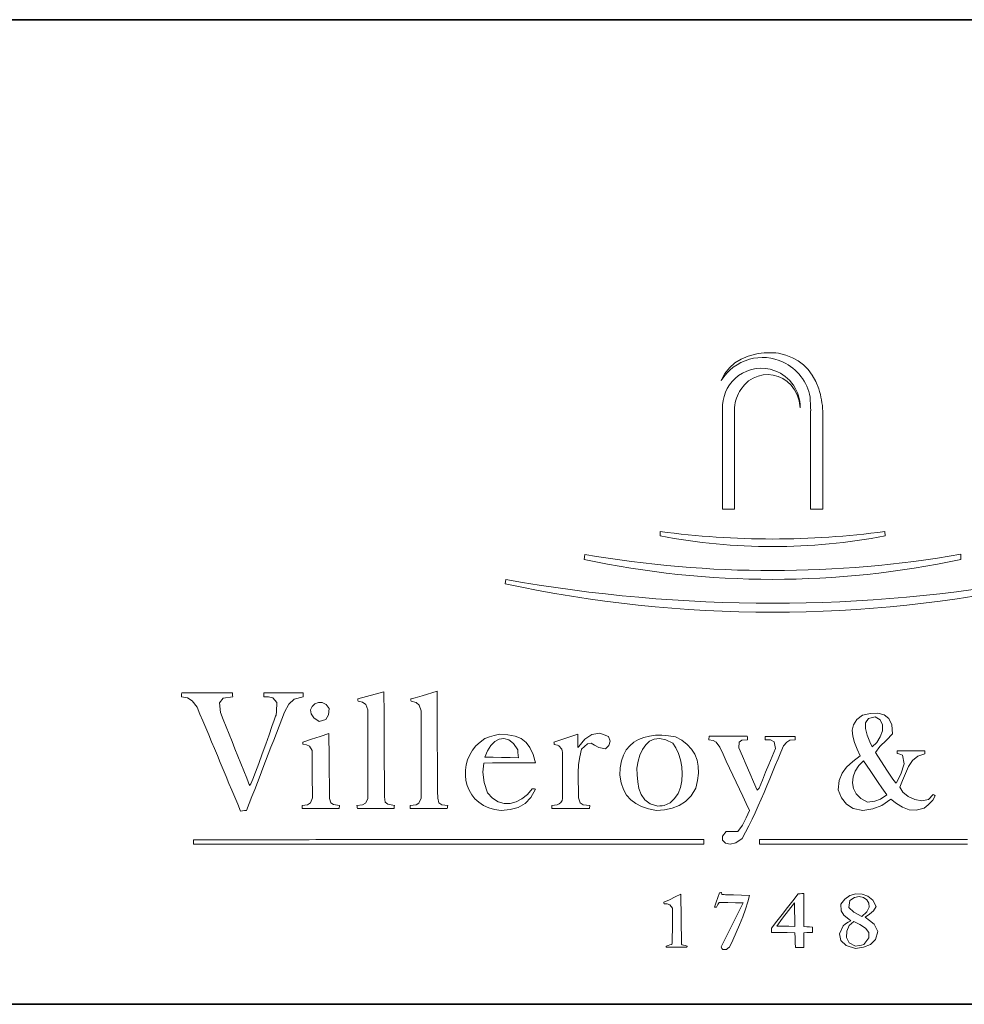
# Model space of a CAD drawing. Header units: millimetres. Extents: x -77 to 410, y 10 to 287.
# Tile 4 of 6: x 363 to 392, y 10 to 40. Entities that reach past the tile are written whole.
import ezdxf

# ---------------------------------------------------------------- set-up
doc = ezdxf.new("R2010")
doc.units = ezdxf.units.MM
doc.layers.add('253', color=7, linetype='Continuous', true_color=0xffffff)
doc.layers.add('255', color=7, linetype='Continuous', true_color=0xffffff)

# ---------------------------------------------------------------- blocks, each defined once
blk = doc.blocks.new('TabularNote1')
at = {"layer": '253', "color": 163, "linetype": 'Continuous', "lineweight": 35}
for p, q in [((-50, 30), (0, 30)), ((-50, 0), (0, 0))]:
    blk.add_line(p, q, dxfattribs=at)

msp = doc.modelspace()

# ---------------------------------------------------------------- linework, layer by layer
at = {"layer": '255', "color": 7, "linetype": 'Continuous', "lineweight": 18}
for p, q in [((385.087, 29.658), (385.296, 29.747)), ((385.296, 29.747), (385.519, 29.812)), ((386.226, 29.837), (386.447, 29.78)), ((386.447, 29.78), (386.646, 29.702)), ((386.646, 29.702), (386.825, 29.603)), ((384.727, 29.395), (384.896, 29.541)), ((384.896, 29.541), (385.087, 29.658)), ((386.825, 29.603), (386.984, 29.481)), ((386.984, 29.481), (387.125, 29.337)), ((384.477, 29.005), (384.586, 29.217)), ((384.586, 29.217), (384.727, 29.395)), ((385.597, 29.142), (385.45, 29.08)), ((385.75, 29.178), (385.597, 29.142)), ((385.904, 29.188), (385.75, 29.178)), ((386.058, 29.173), (385.904, 29.188)), ((386.208, 29.133), (386.058, 29.173)), ((386.351, 29.068), (386.208, 29.133)), ((387.125, 29.337), (387.249, 29.168)), ((387.249, 29.168), (387.357, 28.973)), ((385.185, 28.876), (385.073, 28.734)), ((385.311, 28.992), (385.185, 28.876)), ((385.45, 29.08), (385.311, 28.992)), ((386.484, 28.978), (386.351, 29.068)), ((386.603, 28.865), (386.484, 28.978)), ((386.705, 28.727), (386.603, 28.865)), ((387.357, 28.973), (387.449, 28.752)), ((386.788, 28.567), (386.705, 28.727)), ((386.848, 28.384), (386.788, 28.567)), ((384.516, 25.089), (384.517, 28.265)), ((386.882, 28.178), (386.848, 28.384)), ((384.885, 28.187), (384.885, 25.089)), ((387.201, 25.089), (387.201, 28.086)), ((387.571, 25.089), (387.571, 28.07)), ((384.637, 25.089), (384.516, 25.089)), ((384.76, 25.089), (384.637, 25.089)), ((384.885, 25.089), (384.76, 25.089)), ((387.571, 25.089), (387.201, 25.089)), ((382.613, 24.273), (382.618, 24.405)), ((389.468, 24.273), (389.463, 24.405)), ((380.302, 23.556), (380.319, 23.705)), ((391.773, 23.711), (391.779, 23.556)), ((377.894, 22.814), (377.92, 22.944)), ((373.938, 19.453), (374.203, 19.525)), ((374.203, 19.525), (374.204, 19.297)), ((375.369, 19.401), (375.819, 19.536)), ((375.819, 19.536), (375.82, 19.319)), ((368.031, 19.37), (368.033, 19.409)), ((368.222, 19.333), (368.031, 19.37)), ((368.033, 19.409), (368.037, 19.447)), ((368.037, 19.447), (368.042, 19.486)), ((368.042, 19.486), (368.299, 19.486)), ((368.365, 19.244), (368.222, 19.333)), ((368.299, 19.486), (368.556, 19.486)), ((368.511, 19.056), (368.365, 19.244)), ((368.556, 19.486), (368.812, 19.486)), ((368.812, 19.486), (369.07, 19.486)), ((369.07, 19.486), (369.328, 19.486)), ((369.308, 19.331), (369.196, 19.186)), ((369.598, 19.37), (369.308, 19.331)), ((369.328, 19.486), (369.587, 19.486)), ((369.587, 19.486), (369.588, 19.447)), ((369.588, 19.447), (369.592, 19.409)), ((369.592, 19.409), (369.598, 19.37)), ((370.541, 19.492), (370.839, 19.492)), ((370.541, 19.453), (370.541, 19.492)), ((370.541, 19.413), (370.541, 19.453)), ((370.541, 19.37), (370.541, 19.413)), ((370.69, 19.369), (370.541, 19.37)), ((370.819, 19.337), (370.69, 19.369)), ((370.943, 19.199), (370.819, 19.337)), ((370.839, 19.492), (371.137, 19.492)), ((371.137, 19.492), (371.436, 19.492)), ((371.464, 19.301), (371.305, 19.147)), ((371.436, 19.492), (371.737, 19.492)), ((371.737, 19.37), (371.464, 19.301)), ((371.737, 19.492), (371.737, 19.453)), ((371.737, 19.453), (371.737, 19.413)), ((371.737, 19.413), (371.737, 19.37)), ((373.408, 19.304), (373.673, 19.38)), ((373.409, 19.282), (373.408, 19.304)), ((373.41, 19.258), (373.409, 19.282)), ((373.414, 19.232), (373.41, 19.258)), ((373.545, 19.203), (373.414, 19.232)), ((373.651, 19.133), (373.545, 19.203)), ((373.673, 19.38), (373.938, 19.453)), ((374.204, 19.297), (374.205, 19.069)), ((375.024, 19.304), (375.158, 19.336)), ((375.025, 19.282), (375.024, 19.304)), ((375.026, 19.258), (375.025, 19.282)), ((375.03, 19.232), (375.026, 19.258)), ((375.185, 19.197), (375.03, 19.232)), ((375.158, 19.336), (375.369, 19.401)), ((375.82, 19.319), (375.821, 19.103)), ((368.599, 18.845), (368.511, 19.056)), ((369.196, 19.186), (369.223, 18.896)), ((370.916, 18.81), (370.927, 18.919)), ((370.927, 18.919), (370.943, 19.199)), ((371.175, 18.902), (371.092, 18.688)), ((371.305, 19.147), (371.175, 18.902)), ((371.968, 18.968), (372.011, 19.073)), ((371.981, 18.849), (371.968, 18.968)), ((372.011, 19.073), (372.094, 19.154)), ((372.094, 19.154), (372.204, 19.199)), ((372.204, 19.199), (372.324, 19.198)), ((372.324, 19.198), (372.44, 19.139)), ((372.44, 19.139), (372.537, 19.012)), ((372.537, 19.012), (372.517, 18.823)), ((373.712, 18.968), (373.651, 19.133)), ((373.712, 18.743), (373.712, 18.968)), ((374.205, 19.069), (374.206, 18.84)), ((375.274, 19.117), (375.185, 19.197)), ((375.333, 18.946), (375.274, 19.117)), ((375.333, 18.724), (375.333, 18.946)), ((375.821, 19.103), (375.822, 18.887)), ((368.688, 18.634), (368.599, 18.845)), ((368.776, 18.423), (368.688, 18.634)), ((369.223, 18.896), (369.31, 18.674)), ((369.31, 18.674), (369.399, 18.452)), ((370.791, 18.465), (370.858, 18.661)), ((370.858, 18.661), (370.899, 18.78)), ((370.899, 18.78), (370.916, 18.81)), ((371.092, 18.688), (371.009, 18.474)), ((372.065, 18.727), (371.981, 18.849)), ((372.234, 18.615), (372.065, 18.727)), ((372.43, 18.682), (372.234, 18.615)), ((372.517, 18.823), (372.43, 18.682)), ((373.712, 18.518), (373.712, 18.743)), ((374.206, 18.84), (374.207, 18.612)), ((374.207, 18.612), (374.209, 18.384)), ((375.333, 18.502), (375.333, 18.724)), ((375.822, 18.887), (375.823, 18.67)), ((375.823, 18.67), (375.824, 18.453)), ((388.504, 18.519), (388.605, 18.673)), ((388.605, 18.673), (388.784, 18.813)), ((388.784, 18.813), (389.024, 18.865)), ((388.871, 18.58), (388.96, 18.709)), ((388.96, 18.709), (389.165, 18.758)), ((389.024, 18.865), (389.245, 18.872)), ((389.165, 18.758), (389.322, 18.664)), ((389.245, 18.872), (389.435, 18.823)), ((389.322, 18.664), (389.391, 18.515)), ((389.435, 18.823), (389.58, 18.709)), ((389.58, 18.709), (389.669, 18.519)), ((368.864, 18.212), (368.776, 18.423)), ((369.399, 18.452), (369.487, 18.23)), ((370.703, 18.214), (370.791, 18.465)), ((371.009, 18.474), (370.927, 18.26)), ((373.712, 18.293), (373.712, 18.518)), ((374.209, 18.384), (374.21, 18.156)), ((375.333, 18.28), (375.333, 18.502)), ((375.824, 18.453), (375.826, 18.236)), ((388.467, 18.351), (388.504, 18.519)), ((388.483, 18.171), (388.467, 18.351)), ((388.868, 18.4), (388.871, 18.58)), ((388.922, 18.198), (388.868, 18.4)), ((389.385, 18.333), (389.321, 18.145)), ((389.391, 18.515), (389.385, 18.333)), ((389.669, 18.519), (389.689, 18.245)), ((368.952, 18.001), (368.864, 18.212)), ((369.041, 17.79), (368.952, 18.001)), ((369.487, 18.23), (369.576, 18.007)), ((369.576, 18.007), (369.665, 17.784)), ((370.602, 17.929), (370.703, 18.214)), ((370.844, 18.046), (370.761, 17.832)), ((370.927, 18.26), (370.844, 18.046)), ((371.732, 17.986), (371.997, 18.074)), ((371.997, 18.074), (372.261, 18.162)), ((372.261, 18.162), (372.526, 18.251)), ((372.526, 18.251), (372.528, 18.004)), ((372.528, 18.004), (372.53, 17.758)), ((373.712, 18.069), (373.712, 18.293)), ((373.712, 17.844), (373.712, 18.069)), ((374.21, 18.156), (374.211, 17.927)), ((375.333, 18.058), (375.333, 18.28)), ((375.333, 17.836), (375.333, 18.058)), ((375.826, 18.236), (375.827, 18.019)), ((375.827, 18.019), (375.828, 17.802)), ((377.129, 17.992), (377.274, 18.096)), ((377.274, 18.096), (377.413, 18.147)), ((377.413, 18.147), (377.559, 18.189)), ((377.46, 17.881), (377.581, 18.003)), ((377.559, 18.189), (377.727, 18.229)), ((377.581, 18.003), (377.715, 18.078)), ((377.715, 18.078), (377.857, 18.098)), ((377.727, 18.229), (377.981, 18.215)), ((377.857, 18.098), (378.002, 18.056)), ((377.981, 18.215), (378.198, 18.173)), ((378.002, 18.056), (378.144, 17.942)), ((378.198, 18.173), (378.38, 18.096)), ((378.38, 18.096), (378.53, 17.98)), ((379.381, 17.986), (379.62, 18.069)), ((379.62, 18.069), (379.861, 18.15)), ((379.861, 18.15), (380.104, 18.229)), ((380.104, 18.229), (380.104, 18.096)), ((380.104, 18.096), (380.105, 17.962)), ((380.142, 17.854), (380.322, 18.074)), ((380.322, 18.074), (380.532, 18.219)), ((380.532, 18.219), (380.774, 18.258)), ((380.774, 18.258), (381.047, 18.162)), ((381.047, 18.162), (381.091, 18.02)), ((381.091, 18.02), (381.058, 17.888)), ((381.816, 17.987), (381.958, 18.071)), ((381.958, 18.071), (382.116, 18.133)), ((382.116, 18.133), (382.288, 18.175)), ((382.175, 17.908), (382.294, 18.016)), ((382.288, 18.175), (382.473, 18.196)), ((382.294, 18.016), (382.435, 18.081)), ((382.435, 18.081), (382.599, 18.098)), ((382.473, 18.196), (382.667, 18.199)), ((382.599, 18.098), (382.787, 18.059)), ((382.667, 18.199), (382.871, 18.184)), ((382.787, 18.059), (382.999, 17.958)), ((382.871, 18.184), (383.082, 18.151)), ((383.082, 18.151), (383.28, 18.043)), ((383.28, 18.043), (383.443, 17.918)), ((384.102, 18.063), (384.104, 18.1)), ((384.234, 18.038), (384.102, 18.063)), ((384.104, 18.1), (384.108, 18.135)), ((384.108, 18.135), (384.113, 18.168)), ((384.113, 18.168), (384.403, 18.168)), ((384.323, 17.984), (384.234, 18.038)), ((384.403, 18.168), (384.692, 18.168)), ((384.692, 18.168), (384.982, 18.168)), ((384.982, 18.168), (385.271, 18.168)), ((385.101, 18.053), (385.022, 17.987)), ((385.282, 18.063), (385.101, 18.053)), ((385.271, 18.168), (385.273, 18.135)), ((385.273, 18.135), (385.277, 18.1)), ((385.277, 18.1), (385.282, 18.063)), ((385.812, 18.157), (386.117, 18.157)), ((385.812, 18.128), (385.812, 18.157)), ((385.812, 18.096), (385.812, 18.128)), ((385.812, 18.063), (385.812, 18.096)), ((385.98, 18.056), (385.812, 18.063)), ((386.091, 17.999), (385.98, 18.056)), ((386.117, 18.157), (386.424, 18.157)), ((386.424, 18.157), (386.733, 18.157)), ((386.567, 18.046), (386.473, 17.988)), ((386.733, 18.063), (386.567, 18.046)), ((386.733, 18.157), (386.733, 18.128)), ((386.733, 18.128), (386.733, 18.096)), ((386.733, 18.096), (386.733, 18.063)), ((388.537, 17.979), (388.483, 18.171)), ((389.001, 18.002), (388.922, 18.198)), ((389.077, 17.843), (389.001, 18.002)), ((389.321, 18.145), (389.213, 17.973)), ((389.515, 18.045), (389.307, 17.853)), ((389.689, 18.245), (389.515, 18.045)), ((369.129, 17.578), (369.041, 17.79)), ((369.665, 17.784), (369.754, 17.561)), ((370.495, 17.631), (370.602, 17.929)), ((370.761, 17.832), (370.679, 17.618)), ((371.732, 17.969), (371.732, 17.986)), ((371.732, 17.951), (371.732, 17.969)), ((371.732, 17.931), (371.732, 17.951)), ((371.841, 17.907), (371.732, 17.931)), ((371.932, 17.861), (371.841, 17.907)), ((372.019, 17.738), (371.932, 17.861)), ((372.019, 17.498), (372.019, 17.738)), ((372.53, 17.758), (372.533, 17.51)), ((373.712, 17.619), (373.712, 17.844)), ((374.211, 17.927), (374.212, 17.699)), ((375.333, 17.614), (375.333, 17.836)), ((375.828, 17.802), (375.83, 17.585)), ((376.816, 17.597), (376.9, 17.74)), ((376.9, 17.74), (377.004, 17.872)), ((377.004, 17.872), (377.129, 17.992)), ((377.28, 17.534), (377.358, 17.722)), ((377.358, 17.722), (377.46, 17.881)), ((378.144, 17.942), (378.278, 17.749)), ((378.284, 17.671), (378.278, 17.749)), ((378.53, 17.98), (378.651, 17.822)), ((378.651, 17.822), (378.747, 17.616)), ((379.383, 17.964), (379.381, 17.986)), ((379.387, 17.94), (379.383, 17.964)), ((379.392, 17.914), (379.387, 17.94)), ((380.105, 17.962), (380.109, 17.826)), ((380.109, 17.826), (380.12, 17.837)), ((380.12, 17.837), (380.131, 17.847)), ((380.131, 17.847), (380.142, 17.854)), ((380.225, 17.776), (380.166, 17.543)), ((380.399, 17.936), (380.225, 17.776)), ((380.517, 17.957), (380.399, 17.936)), ((380.62, 17.899), (380.517, 17.957)), ((380.75, 17.821), (380.62, 17.899)), ((380.947, 17.782), (380.75, 17.821)), ((381.058, 17.888), (380.947, 17.782)), ((381.499, 17.596), (381.584, 17.75)), ((381.584, 17.75), (381.691, 17.88)), ((381.691, 17.88), (381.816, 17.987)), ((382.001, 17.596), (382.077, 17.766)), ((382.077, 17.766), (382.175, 17.908)), ((382.999, 17.958), (383.096, 17.814)), ((383.096, 17.814), (383.176, 17.64)), ((383.443, 17.918), (383.574, 17.776)), ((383.574, 17.776), (383.673, 17.617)), ((384.433, 17.837), (384.323, 17.984)), ((384.532, 17.624), (384.433, 17.837)), ((385.022, 17.987), (385.017, 17.815)), ((385.017, 17.815), (385.127, 17.557)), ((386.03, 17.551), (386.132, 17.793)), ((386.132, 17.793), (386.091, 17.999)), ((386.374, 17.876), (386.29, 17.679)), ((386.473, 17.988), (386.374, 17.876)), ((388.618, 17.778), (388.537, 17.979)), ((388.713, 17.567), (388.618, 17.778)), ((389.213, 17.973), (389.077, 17.843)), ((389.307, 17.853), (389.181, 17.672)), ((389.832, 17.721), (390.113, 17.725)), ((389.832, 17.698), (389.832, 17.721)), ((390.113, 17.725), (390.395, 17.727)), ((390.395, 17.727), (390.676, 17.727)), ((390.676, 17.727), (390.676, 17.698)), ((369.217, 17.367), (369.129, 17.578)), ((369.754, 17.561), (369.843, 17.338)), ((370.388, 17.34), (370.495, 17.631)), ((370.596, 17.404), (370.513, 17.19)), ((370.679, 17.618), (370.596, 17.404)), ((372.019, 17.256), (372.019, 17.498)), ((372.533, 17.51), (372.535, 17.263)), ((373.712, 17.393), (373.712, 17.619)), ((374.212, 17.699), (374.213, 17.47)), ((374.213, 17.47), (374.214, 17.242)), ((375.333, 17.392), (375.333, 17.614)), ((375.83, 17.585), (375.831, 17.368)), ((376.708, 17.292), (376.752, 17.447)), ((376.752, 17.447), (376.816, 17.597)), ((377.533, 17.53), (377.28, 17.534)), ((377.788, 17.525), (377.533, 17.53)), ((378.044, 17.519), (377.788, 17.525)), ((378.3, 17.512), (378.044, 17.519)), ((378.284, 17.671), (378.291, 17.593)), ((378.3, 17.512), (378.291, 17.593)), ((378.747, 17.616), (378.819, 17.357)), ((379.646, 17.453), (379.646, 17.678)), ((379.646, 17.218), (379.646, 17.453)), ((380.166, 17.543), (380.134, 17.302)), ((381.397, 17.21), (381.436, 17.416)), ((381.436, 17.416), (381.499, 17.596)), ((381.907, 17.197), (381.944, 17.404)), ((381.944, 17.404), (382.001, 17.596)), ((383.176, 17.64), (383.236, 17.445)), ((383.236, 17.445), (383.274, 17.237)), ((383.673, 17.617), (383.739, 17.442)), ((383.739, 17.442), (383.775, 17.251)), ((384.632, 17.41), (384.532, 17.624)), ((384.732, 17.196), (384.632, 17.41)), ((385.127, 17.557), (385.238, 17.299)), ((385.929, 17.31), (386.03, 17.551)), ((386.207, 17.479), (386.123, 17.277)), ((386.29, 17.679), (386.207, 17.479)), ((388.482, 17.393), (388.713, 17.567)), ((388.665, 17.275), (388.812, 17.423)), ((388.812, 17.423), (389.013, 17.119)), ((389.181, 17.672), (389.526, 17.139)), ((389.832, 17.671), (389.832, 17.698)), ((389.832, 17.644), (389.832, 17.671)), ((389.887, 17.627), (389.832, 17.644)), ((389.944, 17.609), (389.887, 17.627)), ((390.003, 17.589), (389.944, 17.609)), ((390.052, 17.324), (390.003, 17.589)), ((390.308, 17.424), (390.186, 17.241)), ((390.467, 17.561), (390.308, 17.424)), ((390.676, 17.633), (390.467, 17.561)), ((390.676, 17.698), (390.676, 17.666)), ((390.676, 17.666), (390.676, 17.633)), ((369.305, 17.155), (369.217, 17.367)), ((369.394, 16.943), (369.305, 17.155)), ((369.843, 17.338), (369.932, 17.115)), ((369.932, 17.115), (370.021, 16.891)), ((370.29, 17.077), (370.388, 17.34)), ((370.513, 17.19), (370.43, 16.976)), ((372.019, 17.015), (372.019, 17.256)), ((372.535, 17.263), (372.538, 17.015)), ((373.712, 17.168), (373.712, 17.393)), ((373.712, 16.943), (373.712, 17.168)), ((374.214, 17.242), (374.216, 17.013)), ((375.333, 17.17), (375.333, 17.392)), ((375.333, 16.948), (375.333, 17.17)), ((375.831, 17.368), (375.833, 17.151)), ((375.833, 17.151), (375.835, 16.934)), ((376.683, 16.976), (376.685, 17.134)), ((376.685, 17.134), (376.708, 17.292)), ((377.247, 17.352), (377.214, 17.07)), ((377.509, 17.354), (377.247, 17.352)), ((377.771, 17.356), (377.509, 17.354)), ((378.033, 17.357), (377.771, 17.356)), ((378.295, 17.357), (378.033, 17.357)), ((378.557, 17.357), (378.295, 17.357)), ((378.819, 17.357), (378.557, 17.357)), ((379.646, 16.982), (379.646, 17.218)), ((380.134, 17.302), (380.122, 17.055)), ((381.383, 16.977), (381.397, 17.21)), ((381.915, 16.993), (381.907, 17.197)), ((383.274, 17.237), (383.288, 17.023)), ((383.775, 17.251), (383.781, 17.044)), ((384.833, 16.981), (384.732, 17.196)), ((385.238, 17.299), (385.35, 17.041)), ((385.829, 17.068), (385.929, 17.31)), ((386.123, 17.277), (386.039, 17.073)), ((388.156, 17.046), (388.295, 17.228)), ((388.295, 17.228), (388.482, 17.393)), ((388.493, 16.931), (388.558, 17.108)), ((388.558, 17.108), (388.665, 17.275)), ((389.013, 17.119), (389.151, 16.912)), ((389.526, 17.139), (389.707, 16.864)), ((389.948, 17.01), (390.052, 17.324)), ((390.186, 17.241), (390.088, 17.032)), ((369.482, 16.732), (369.394, 16.943)), ((370.021, 16.891), (370.111, 16.668)), ((370.144, 16.72), (370.206, 16.864)), ((370.206, 16.864), (370.29, 17.077)), ((370.43, 16.976), (370.348, 16.762)), ((372.02, 16.773), (372.019, 17.015)), ((372.538, 17.015), (372.541, 16.767)), ((373.712, 16.717), (373.712, 16.943)), ((374.216, 17.013), (374.217, 16.784)), ((375.333, 16.726), (375.333, 16.948)), ((375.835, 16.934), (375.836, 16.716)), ((376.7, 16.82), (376.683, 16.976)), ((376.738, 16.668), (376.7, 16.82)), ((377.214, 17.07), (377.258, 16.755)), ((379.646, 16.745), (379.646, 16.982)), ((380.122, 17.055), (380.121, 16.802)), ((380.121, 16.802), (380.125, 16.546)), ((381.429, 16.745), (381.383, 16.977)), ((381.932, 16.783), (381.915, 16.993)), ((383.275, 16.811), (383.234, 16.609)), ((383.288, 17.023), (383.275, 16.811)), ((383.757, 16.822), (383.705, 16.585)), ((383.781, 17.044), (383.757, 16.822)), ((384.933, 16.767), (384.833, 16.981)), ((385.35, 17.041), (385.462, 16.783)), ((385.63, 16.585), (385.729, 16.827)), ((385.729, 16.827), (385.829, 17.068)), ((385.955, 16.868), (385.869, 16.661)), ((386.039, 17.073), (385.955, 16.868)), ((388.04, 16.536), (388.069, 16.823)), ((388.069, 16.823), (388.156, 17.046)), ((388.475, 16.75), (388.493, 16.931)), ((389.151, 16.912), (389.259, 16.755)), ((389.707, 16.864), (389.782, 16.758)), ((389.81, 16.734), (389.948, 17.01)), ((390.001, 16.816), (389.915, 16.613)), ((390.088, 17.032), (390.001, 16.816)), ((369.57, 16.52), (369.482, 16.732)), ((369.658, 16.308), (369.57, 16.52)), ((370.111, 16.668), (370.144, 16.72)), ((370.265, 16.549), (370.182, 16.335)), ((370.348, 16.762), (370.265, 16.549)), ((372.022, 16.53), (372.02, 16.773)), ((372.024, 16.287), (372.022, 16.53)), ((372.541, 16.767), (372.544, 16.519)), ((372.544, 16.519), (372.548, 16.271)), ((373.712, 16.491), (373.712, 16.717)), ((374.217, 16.784), (374.218, 16.555)), ((374.218, 16.555), (374.219, 16.326)), ((375.333, 16.504), (375.333, 16.726)), ((375.333, 16.282), (375.333, 16.504)), ((375.836, 16.716), (375.838, 16.499)), ((376.797, 16.523), (376.738, 16.668)), ((376.875, 16.387), (376.797, 16.523)), ((377.258, 16.755), (377.357, 16.447)), ((378.571, 16.395), (378.719, 16.563)), ((378.824, 16.558), (378.677, 16.305)), ((378.719, 16.563), (378.753, 16.563)), ((378.753, 16.563), (378.787, 16.562)), ((378.787, 16.562), (378.824, 16.558)), ((379.646, 16.508), (379.646, 16.745)), ((379.646, 16.271), (379.646, 16.508)), ((380.125, 16.546), (380.126, 16.287)), ((381.499, 16.545), (381.429, 16.745)), ((381.596, 16.375), (381.499, 16.545)), ((381.969, 16.58), (381.932, 16.783)), ((382.038, 16.392), (381.969, 16.58)), ((383.234, 16.609), (383.162, 16.425)), ((383.705, 16.585), (383.561, 16.356)), ((385.034, 16.552), (384.933, 16.767)), ((385.135, 16.337), (385.034, 16.552)), ((385.462, 16.783), (385.575, 16.525)), ((385.575, 16.525), (385.591, 16.546)), ((385.591, 16.546), (385.609, 16.567)), ((385.609, 16.567), (385.63, 16.585)), ((385.869, 16.661), (385.782, 16.455)), ((388.145, 16.294), (388.04, 16.536)), ((388.506, 16.574), (388.475, 16.75)), ((388.589, 16.411), (388.506, 16.574)), ((389.259, 16.755), (389.372, 16.596)), ((389.372, 16.596), (389.523, 16.387)), ((389.782, 16.758), (389.81, 16.734)), ((389.915, 16.613), (390.011, 16.467)), ((369.747, 16.097), (369.658, 16.308)), ((370.182, 16.335), (370.1, 16.121)), ((371.968, 16.142), (372.024, 16.287)), ((372.548, 16.271), (372.588, 16.141)), ((373.643, 16.128), (373.712, 16.265)), ((373.712, 16.265), (373.712, 16.491)), ((374.219, 16.326), (374.244, 16.161)), ((375.265, 16.128), (375.333, 16.282)), ((375.838, 16.499), (375.841, 16.282)), ((375.841, 16.282), (375.876, 16.14)), ((376.975, 16.264), (376.875, 16.387)), ((377.094, 16.154), (376.975, 16.264)), ((377.357, 16.447), (377.511, 16.277)), ((377.511, 16.277), (377.681, 16.168)), ((378.228, 16.168), (378.405, 16.262)), ((378.405, 16.262), (378.571, 16.395)), ((378.677, 16.305), (378.5, 16.122)), ((380.126, 16.287), (380.178, 16.142)), ((381.72, 16.233), (381.596, 16.375)), ((381.871, 16.117), (381.72, 16.233)), ((382.148, 16.232), (382.038, 16.392)), ((382.313, 16.109), (382.148, 16.232)), ((383.058, 16.266), (382.917, 16.14)), ((383.162, 16.425), (383.058, 16.266)), ((383.561, 16.356), (383.391, 16.184)), ((385.236, 16.122), (385.135, 16.337)), ((385.693, 16.249), (385.603, 16.043)), ((385.782, 16.455), (385.693, 16.249)), ((388.289, 16.099), (388.145, 16.294)), ((388.729, 16.269), (388.589, 16.411)), ((388.928, 16.155), (388.729, 16.269)), ((389.327, 16.254), (389.153, 16.188)), ((389.523, 16.387), (389.327, 16.254)), ((389.639, 16.254), (389.369, 16.06)), ((389.814, 16.119), (389.639, 16.254)), ((390.011, 16.467), (390.174, 16.334)), ((390.174, 16.334), (390.377, 16.236)), ((390.377, 16.236), (390.591, 16.197)), ((390.591, 16.197), (390.786, 16.241)), ((390.924, 16.221), (390.778, 16.078)), ((390.786, 16.241), (390.935, 16.392)), ((390.996, 16.354), (390.924, 16.221)), ((390.935, 16.392), (390.953, 16.381)), ((390.953, 16.381), (390.974, 16.368)), ((390.974, 16.368), (390.996, 16.354)), ((369.835, 15.885), (369.747, 16.097)), ((369.956, 15.901), (369.895, 15.894)), ((370.017, 15.907), (369.956, 15.901)), ((370.1, 16.121), (370.017, 15.907)), ((371.71, 16.061), (371.876, 16.082)), ((371.71, 16.032), (371.71, 16.061)), ((371.712, 16), (371.71, 16.032)), ((371.715, 15.968), (371.712, 16)), ((371.997, 15.968), (371.715, 15.968)), ((371.876, 16.082), (371.968, 16.142)), ((372.278, 15.968), (371.997, 15.968)), ((372.559, 15.968), (372.278, 15.968)), ((372.84, 15.968), (372.559, 15.968)), ((372.588, 16.141), (372.665, 16.085)), ((372.665, 16.085), (372.851, 16.061)), ((372.842, 16), (372.84, 15.968)), ((372.846, 16.032), (372.842, 16)), ((372.851, 16.061), (372.846, 16.032)), ((373.381, 16.061), (373.549, 16.077)), ((373.383, 16.032), (373.381, 16.061)), ((373.387, 16), (373.383, 16.032)), ((373.392, 15.968), (373.387, 16)), ((373.67, 15.968), (373.392, 15.968)), ((373.549, 16.077), (373.643, 16.128)), ((373.95, 15.968), (373.67, 15.968)), ((374.23, 15.968), (373.95, 15.968)), ((374.511, 15.968), (374.23, 15.968)), ((374.244, 16.161), (374.325, 16.094)), ((374.325, 16.094), (374.523, 16.061)), ((374.513, 16), (374.511, 15.968)), ((374.517, 16.032), (374.513, 16)), ((374.523, 16.061), (374.517, 16.032)), ((375.002, 16.061), (375.181, 16.076)), ((375.002, 16.032), (375.002, 16.061)), ((375.002, 16), (375.002, 16.032)), ((375.002, 15.968), (375.002, 16)), ((375.284, 15.968), (375.002, 15.968)), ((375.181, 16.076), (375.265, 16.128)), ((375.566, 15.968), (375.284, 15.968)), ((375.848, 15.968), (375.566, 15.968)), ((376.133, 15.968), (375.848, 15.968)), ((375.876, 16.14), (375.965, 16.082)), ((375.965, 16.082), (376.144, 16.061)), ((376.135, 16), (376.133, 15.968)), ((376.139, 16.032), (376.135, 16)), ((376.144, 16.061), (376.139, 16.032)), ((377.234, 16.061), (377.094, 16.154)), ((377.394, 15.988), (377.234, 16.061)), ((377.575, 15.935), (377.394, 15.988)), ((377.776, 15.907), (377.575, 15.935)), ((377.681, 16.168), (377.86, 16.117)), ((378.051, 15.932), (377.776, 15.907)), ((377.86, 16.117), (378.045, 16.119)), ((378.045, 16.119), (378.228, 16.168)), ((378.291, 16.001), (378.051, 15.932)), ((378.5, 16.122), (378.291, 16.001)), ((379.315, 16.061), (379.481, 16.076)), ((379.315, 16.028), (379.315, 16.061)), ((379.315, 15.995), (379.315, 16.028)), ((379.315, 15.962), (379.315, 15.995)), ((379.601, 15.965), (379.315, 15.962)), ((379.889, 15.967), (379.601, 15.965)), ((380.178, 15.967), (379.889, 15.967)), ((380.178, 16.142), (380.276, 16.082)), ((380.468, 15.968), (380.178, 15.967)), ((380.276, 16.082), (380.479, 16.061)), ((380.469, 16), (380.468, 15.968)), ((380.473, 16.032), (380.469, 16)), ((380.479, 16.061), (380.473, 16.032)), ((382.052, 16.025), (381.871, 16.117)), ((382.262, 15.956), (382.052, 16.025)), ((382.503, 15.907), (382.262, 15.956)), ((382.541, 16.034), (382.313, 16.109)), ((382.75, 15.929), (382.503, 15.907)), ((382.607, 16.043), (382.541, 16.034)), ((382.674, 16.05), (382.607, 16.043)), ((382.74, 16.056), (382.674, 16.05)), ((382.917, 16.14), (382.74, 16.056)), ((382.982, 15.977), (382.75, 15.929)), ((383.197, 16.06), (382.982, 15.977)), ((383.391, 16.184), (383.197, 16.06)), ((385.337, 15.907), (385.236, 16.122)), ((385.24, 15.681), (385.337, 15.907)), ((385.603, 16.043), (385.51, 15.839)), ((388.495, 15.966), (388.289, 16.099)), ((388.79, 15.907), (388.495, 15.966)), ((389.097, 15.954), (388.79, 15.907)), ((389.153, 16.188), (388.928, 16.155)), ((389.369, 16.06), (389.097, 15.954)), ((389.998, 16.003), (389.814, 16.119)), ((390.197, 15.928), (389.998, 16.003)), ((390.416, 15.913), (390.197, 15.928)), ((390.659, 15.979), (390.416, 15.913)), ((390.778, 16.078), (390.659, 15.979)), ((369.895, 15.894), (369.835, 15.885)), ((385.128, 15.458), (385.24, 15.681)), ((385.415, 15.637), (385.317, 15.437)), ((385.51, 15.839), (385.415, 15.637)), ((384.979, 15.262), (385.128, 15.458)), ((385.317, 15.437), (385.216, 15.24)), ((368.401, 15.013), (368.608, 15.014)), ((368.401, 14.969), (368.401, 15.013)), ((368.608, 15.014), (368.815, 15.014)), ((368.815, 15.014), (369.022, 15.014)), ((369.022, 15.014), (369.23, 15.014)), ((369.23, 15.014), (369.437, 15.014)), ((369.437, 15.014), (369.644, 15.015)), ((369.644, 15.015), (369.851, 15.015)), ((369.851, 15.015), (370.058, 15.015)), ((370.058, 15.015), (370.265, 15.015)), ((370.265, 15.015), (370.473, 15.015)), ((370.473, 15.015), (370.68, 15.016)), ((370.68, 15.016), (370.887, 15.016)), ((370.887, 15.016), (371.094, 15.016)), ((371.094, 15.016), (371.301, 15.016)), ((371.301, 15.016), (371.509, 15.016)), ((371.509, 15.016), (371.716, 15.016)), ((371.716, 15.016), (371.923, 15.016)), ((371.923, 15.016), (372.13, 15.017)), ((372.13, 15.017), (372.338, 15.017)), ((372.338, 15.017), (372.545, 15.017)), ((372.545, 15.017), (372.752, 15.017)), ((372.752, 15.017), (372.959, 15.017)), ((372.959, 15.017), (373.167, 15.017)), ((373.167, 15.017), (373.374, 15.017)), ((373.374, 15.017), (373.581, 15.017)), ((373.581, 15.017), (373.788, 15.017)), ((373.788, 15.017), (373.996, 15.018)), ((373.996, 15.018), (374.203, 15.018)), ((374.203, 15.018), (374.41, 15.018)), ((374.41, 15.018), (374.617, 15.018)), ((374.617, 15.018), (374.825, 15.018)), ((374.825, 15.018), (375.032, 15.018)), ((375.032, 15.018), (375.239, 15.018)), ((375.239, 15.018), (375.447, 15.018)), ((375.447, 15.018), (375.654, 15.018)), ((375.654, 15.018), (375.861, 15.018)), ((375.861, 15.018), (376.069, 15.018)), ((376.069, 15.018), (376.276, 15.018)), ((376.276, 15.018), (376.483, 15.018)), ((376.483, 15.018), (376.69, 15.018)), ((376.69, 15.018), (376.898, 15.018)), ((376.898, 15.018), (377.105, 15.018)), ((377.105, 15.018), (377.312, 15.019)), ((377.312, 15.019), (377.52, 15.019)), ((377.52, 15.019), (377.727, 15.019)), ((377.727, 15.019), (377.934, 15.019)), ((377.934, 15.019), (378.142, 15.019)), ((378.142, 15.019), (378.349, 15.019)), ((378.349, 15.019), (378.556, 15.019)), ((378.556, 15.019), (378.764, 15.019)), ((378.764, 15.019), (378.971, 15.019)), ((378.971, 15.019), (379.178, 15.019)), ((379.178, 15.019), (379.386, 15.019)), ((379.386, 15.019), (379.593, 15.019)), ((379.593, 15.019), (379.8, 15.019)), ((379.8, 15.019), (380.008, 15.019)), ((380.008, 15.019), (380.215, 15.019)), ((380.215, 15.019), (380.422, 15.019)), ((380.422, 15.019), (380.63, 15.019)), ((380.63, 15.019), (380.837, 15.019)), ((380.837, 15.019), (381.045, 15.019)), ((381.045, 15.019), (381.252, 15.019)), ((381.252, 15.019), (381.459, 15.019)), ((381.459, 15.019), (381.667, 15.019)), ((381.667, 15.019), (381.874, 15.019)), ((381.874, 15.019), (382.081, 15.019)), ((382.081, 15.019), (382.289, 15.019)), ((382.289, 15.019), (382.496, 15.019)), ((382.496, 15.019), (382.703, 15.019)), ((382.703, 15.019), (382.911, 15.019)), ((382.911, 15.019), (383.118, 15.019)), ((383.118, 15.019), (383.326, 15.019)), ((383.326, 15.019), (383.533, 15.019)), ((383.533, 15.019), (383.74, 15.019)), ((383.74, 15.019), (383.948, 15.019)), ((383.948, 15.019), (383.948, 14.973)), ((384.517, 15.124), (384.626, 15.262)), ((384.518, 15.001), (384.517, 15.124)), ((384.602, 14.912), (384.518, 15.001)), ((384.626, 15.262), (384.742, 15.262)), ((384.742, 15.262), (384.859, 15.262)), ((384.859, 15.262), (384.979, 15.262)), ((385.111, 15.047), (384.923, 14.915)), ((385.216, 15.24), (385.111, 15.047)), ((385.641, 15.019), (385.845, 15.019)), ((385.641, 14.973), (385.641, 15.019)), ((385.845, 15.019), (386.05, 15.019)), ((386.05, 15.019), (386.255, 15.019)), ((386.255, 15.019), (386.459, 15.019)), ((386.459, 15.019), (386.664, 15.019)), ((386.664, 15.019), (386.868, 15.019)), ((386.868, 15.019), (387.073, 15.019)), ((387.073, 15.019), (387.278, 15.019)), ((387.278, 15.019), (387.482, 15.019)), ((387.482, 15.019), (387.687, 15.019)), ((387.687, 15.019), (387.891, 15.019)), ((387.891, 15.019), (388.096, 15.019)), ((388.096, 15.019), (388.301, 15.019)), ((388.301, 15.019), (388.505, 15.019)), ((388.505, 15.019), (388.71, 15.019)), ((388.71, 15.019), (388.914, 15.019)), ((388.914, 15.019), (389.119, 15.019)), ((389.119, 15.019), (389.324, 15.019)), ((389.324, 15.019), (389.528, 15.019)), ((389.528, 15.019), (389.733, 15.019)), ((389.733, 15.019), (389.937, 15.019)), ((389.937, 15.019), (390.142, 15.019)), ((390.142, 15.019), (390.347, 15.019)), ((390.347, 15.019), (390.551, 15.019)), ((390.551, 15.019), (390.756, 15.019)), ((390.756, 15.019), (390.96, 15.019)), ((390.96, 15.019), (391.165, 15.019)), ((391.165, 15.019), (391.37, 15.019)), ((391.37, 15.019), (391.574, 15.019)), ((391.574, 15.019), (391.779, 15.019)), ((391.779, 15.019), (391.983, 15.019)), ((368.401, 14.925), (368.401, 14.969)), ((368.401, 14.881), (368.401, 14.925)), ((368.608, 14.881), (368.401, 14.881)), ((368.815, 14.881), (368.608, 14.881)), ((369.022, 14.881), (368.815, 14.881)), ((369.23, 14.881), (369.022, 14.881)), ((369.437, 14.881), (369.23, 14.881)), ((369.644, 14.881), (369.437, 14.881)), ((369.851, 14.881), (369.644, 14.881)), ((370.058, 14.881), (369.851, 14.881)), ((370.265, 14.881), (370.058, 14.881)), ((370.473, 14.881), (370.265, 14.881)), ((370.68, 14.881), (370.473, 14.881)), ((370.887, 14.881), (370.68, 14.881)), ((371.094, 14.881), (370.887, 14.881)), ((371.301, 14.881), (371.094, 14.881)), ((371.509, 14.881), (371.301, 14.881)), ((371.716, 14.881), (371.509, 14.881)), ((371.923, 14.881), (371.716, 14.881)), ((372.13, 14.881), (371.923, 14.881)), ((372.338, 14.881), (372.13, 14.881)), ((372.545, 14.881), (372.338, 14.881)), ((372.752, 14.881), (372.545, 14.881)), ((372.959, 14.881), (372.752, 14.881)), ((373.167, 14.881), (372.959, 14.881)), ((373.374, 14.881), (373.167, 14.881)), ((373.581, 14.881), (373.374, 14.881)), ((373.788, 14.881), (373.581, 14.881)), ((373.996, 14.881), (373.788, 14.881)), ((374.203, 14.881), (373.996, 14.881)), ((374.41, 14.881), (374.203, 14.881)), ((374.617, 14.881), (374.41, 14.881)), ((374.825, 14.881), (374.617, 14.881)), ((375.032, 14.881), (374.825, 14.881)), ((375.239, 14.881), (375.032, 14.881)), ((375.447, 14.881), (375.239, 14.881)), ((375.654, 14.881), (375.447, 14.881)), ((375.861, 14.88), (375.654, 14.881)), ((376.069, 14.88), (375.861, 14.88)), ((376.276, 14.88), (376.069, 14.88)), ((376.483, 14.88), (376.276, 14.88)), ((376.69, 14.88), (376.483, 14.88)), ((376.898, 14.88), (376.69, 14.88)), ((377.105, 14.88), (376.898, 14.88)), ((377.312, 14.88), (377.105, 14.88)), ((377.52, 14.88), (377.312, 14.88)), ((377.727, 14.88), (377.52, 14.88)), ((377.934, 14.88), (377.727, 14.88)), ((378.142, 14.88), (377.934, 14.88)), ((378.349, 14.88), (378.142, 14.88)), ((378.556, 14.88), (378.349, 14.88)), ((378.764, 14.879), (378.556, 14.88)), ((378.971, 14.879), (378.764, 14.879)), ((379.178, 14.879), (378.971, 14.879)), ((379.386, 14.879), (379.178, 14.879)), ((379.593, 14.879), (379.386, 14.879)), ((379.8, 14.879), (379.593, 14.879)), ((380.008, 14.879), (379.8, 14.879)), ((380.215, 14.879), (380.008, 14.879)), ((380.422, 14.879), (380.215, 14.879)), ((380.63, 14.878), (380.422, 14.879)), ((380.837, 14.878), (380.63, 14.878)), ((381.045, 14.878), (380.837, 14.878)), ((381.252, 14.878), (381.045, 14.878)), ((381.459, 14.878), (381.252, 14.878)), ((381.667, 14.878), (381.459, 14.878)), ((381.874, 14.877), (381.667, 14.878)), ((382.081, 14.877), (381.874, 14.877)), ((382.289, 14.877), (382.081, 14.877)), ((382.496, 14.877), (382.289, 14.877)), ((382.703, 14.877), (382.496, 14.877)), ((382.911, 14.877), (382.703, 14.877)), ((383.118, 14.876), (382.911, 14.877)), ((383.326, 14.876), (383.118, 14.876)), ((383.533, 14.876), (383.326, 14.876)), ((383.74, 14.876), (383.533, 14.876)), ((383.948, 14.876), (383.74, 14.876)), ((383.948, 14.973), (383.948, 14.925)), ((383.948, 14.925), (383.948, 14.876)), ((384.745, 14.877), (384.602, 14.912)), ((384.923, 14.915), (384.745, 14.877)), ((385.641, 14.925), (385.641, 14.973)), ((385.641, 14.876), (385.641, 14.925)), ((385.845, 14.876), (385.641, 14.876)), ((386.05, 14.876), (385.845, 14.876)), ((386.255, 14.876), (386.05, 14.876)), ((386.459, 14.876), (386.255, 14.876)), ((386.664, 14.876), (386.459, 14.876)), ((386.868, 14.877), (386.664, 14.876)), ((387.073, 14.877), (386.868, 14.877)), ((387.278, 14.877), (387.073, 14.877)), ((387.482, 14.877), (387.278, 14.877)), ((387.687, 14.877), (387.482, 14.877)), ((387.891, 14.877), (387.687, 14.877)), ((388.096, 14.877), (387.891, 14.877)), ((388.301, 14.878), (388.096, 14.877)), ((388.505, 14.878), (388.301, 14.878)), ((388.71, 14.878), (388.505, 14.878)), ((388.914, 14.878), (388.71, 14.878)), ((389.119, 14.878), (388.914, 14.878)), ((389.324, 14.878), (389.119, 14.878)), ((389.528, 14.878), (389.324, 14.878)), ((389.733, 14.878), (389.528, 14.878)), ((389.937, 14.879), (389.733, 14.878)), ((390.142, 14.879), (389.937, 14.879)), ((390.347, 14.879), (390.142, 14.879)), ((390.551, 14.879), (390.347, 14.879)), ((390.756, 14.879), (390.551, 14.879)), ((390.96, 14.879), (390.756, 14.879)), ((391.165, 14.879), (390.96, 14.879)), ((391.37, 14.879), (391.165, 14.879)), ((391.574, 14.879), (391.37, 14.879)), ((391.779, 14.879), (391.574, 14.879)), ((391.983, 14.88), (391.779, 14.879)), ((382.899, 13.181), (383.07, 13.274)), ((383.07, 13.274), (383.247, 13.359)), ((383.247, 13.359), (383.25, 13.108)), ((384.319, 13.109), (384.372, 13.254)), ((384.372, 13.254), (384.319, 13.109)), ((384.427, 13.398), (384.372, 13.254)), ((384.372, 13.254), (384.427, 13.398)), ((384.444, 13.401), (384.427, 13.398)), ((384.427, 13.398), (384.444, 13.401)), ((384.462, 13.403), (384.444, 13.401)), ((384.444, 13.401), (384.462, 13.403)), ((384.462, 13.403), (384.483, 13.403)), ((384.483, 13.403), (384.462, 13.403)), ((384.488, 13.385), (384.483, 13.403)), ((384.483, 13.403), (384.488, 13.385)), ((384.494, 13.364), (384.488, 13.385)), ((384.488, 13.385), (384.494, 13.364)), ((384.494, 13.364), (384.499, 13.342)), ((384.499, 13.342), (384.494, 13.364)), ((384.499, 13.342), (384.534, 13.342)), ((384.534, 13.342), (384.499, 13.342)), ((384.534, 13.342), (384.571, 13.341)), ((384.571, 13.341), (384.534, 13.342)), ((384.571, 13.341), (384.609, 13.337)), ((384.609, 13.337), (384.571, 13.341)), ((384.609, 13.337), (384.852, 13.331)), ((384.852, 13.331), (384.609, 13.337)), ((384.852, 13.331), (385.095, 13.326)), ((385.095, 13.326), (384.852, 13.331)), ((385.095, 13.326), (385.337, 13.32)), ((385.337, 13.32), (385.095, 13.326)), ((385.288, 13.119), (385.337, 13.32)), ((385.337, 13.32), (385.288, 13.119)), ((386.656, 13.156), (386.821, 13.364)), ((386.821, 13.364), (386.878, 13.37)), ((386.878, 13.37), (386.937, 13.374)), ((386.937, 13.374), (386.997, 13.376)), ((386.997, 13.376), (386.997, 13.039)), ((388.117, 13.056), (388.239, 13.207)), ((388.239, 13.207), (388.399, 13.311)), ((388.393, 13.166), (388.537, 13.258)), ((388.399, 13.311), (388.581, 13.362)), ((388.537, 13.258), (388.682, 13.285)), ((388.581, 13.362), (388.768, 13.358)), ((388.682, 13.285), (388.813, 13.258)), ((388.768, 13.358), (388.944, 13.296)), ((388.813, 13.258), (388.917, 13.187)), ((388.944, 13.296), (389.091, 13.173)), ((382.729, 13.111), (382.899, 13.181)), ((382.729, 13.094), (382.729, 13.111)), ((382.73, 13.078), (382.729, 13.094)), ((382.734, 13.061), (382.73, 13.078)), ((382.827, 13.059), (382.734, 13.061)), ((382.914, 13.034), (382.827, 13.059)), ((382.988, 12.929), (382.914, 13.034)), ((382.988, 12.319), (382.988, 12.929)), ((383.25, 13.108), (383.253, 12.857)), ((384.319, 13.109), (384.267, 12.962)), ((384.267, 12.962), (384.319, 13.109)), ((384.29, 12.962), (384.267, 12.962)), ((384.267, 12.962), (384.29, 12.962)), ((384.29, 12.962), (384.312, 12.96)), ((384.312, 12.96), (384.29, 12.962)), ((384.334, 12.956), (384.312, 12.96)), ((384.312, 12.96), (384.334, 12.956)), ((384.334, 12.956), (384.356, 13)), ((384.356, 13), (384.334, 12.956)), ((384.378, 13.045), (384.356, 13)), ((384.356, 13), (384.378, 13.045)), ((384.4, 13.089), (384.378, 13.045)), ((384.378, 13.045), (384.4, 13.089)), ((384.4, 13.089), (384.412, 13.094)), ((384.412, 13.094), (384.4, 13.089)), ((384.412, 13.094), (384.428, 13.098)), ((384.428, 13.098), (384.412, 13.094)), ((384.444, 13.1), (384.428, 13.098)), ((384.428, 13.098), (384.444, 13.1)), ((384.444, 13.1), (384.676, 13.098)), ((384.676, 13.098), (384.444, 13.1)), ((384.676, 13.098), (384.909, 13.094)), ((384.909, 13.094), (384.676, 13.098)), ((385.144, 13.089), (384.909, 13.094)), ((384.909, 13.094), (385.144, 13.089)), ((385.032, 12.865), (385.144, 13.089)), ((385.144, 13.089), (385.032, 12.865)), ((385.288, 13.119), (385.217, 12.898)), ((385.217, 12.898), (385.288, 13.119)), ((386.329, 12.739), (386.492, 12.948)), ((386.492, 12.948), (386.656, 13.156)), ((386.525, 12.855), (386.705, 13.089)), ((386.705, 13.089), (386.711, 12.851)), ((386.997, 13.039), (386.997, 12.703)), ((388.128, 12.848), (388.117, 13.056)), ((388.367, 12.95), (388.393, 13.166)), ((388.516, 12.81), (388.367, 12.95)), ((388.982, 12.956), (388.915, 12.816)), ((388.917, 13.187), (388.978, 13.083)), ((388.978, 13.083), (388.982, 12.956)), ((389.091, 13.173), (389.192, 12.984)), ((389.192, 12.984), (389.115, 12.848)), ((383.253, 12.857), (383.256, 12.605)), ((383.256, 12.605), (383.26, 12.354)), ((384.809, 12.419), (384.92, 12.642)), ((384.92, 12.642), (384.809, 12.419)), ((385.032, 12.865), (384.92, 12.642)), ((384.92, 12.642), (385.032, 12.865)), ((385.131, 12.663), (385.033, 12.423)), ((385.033, 12.423), (385.131, 12.663)), ((385.217, 12.898), (385.131, 12.663)), ((385.131, 12.663), (385.217, 12.898)), ((386.167, 12.531), (386.329, 12.739)), ((386.17, 12.383), (386.347, 12.62)), ((386.347, 12.62), (386.525, 12.855)), ((386.711, 12.851), (386.716, 12.613)), ((386.716, 12.613), (386.722, 12.372)), ((386.997, 12.703), (386.997, 12.366)), ((388.207, 12.712), (388.128, 12.848)), ((388.42, 12.548), (388.207, 12.712)), ((388.762, 12.675), (388.516, 12.81)), ((388.915, 12.816), (388.762, 12.675)), ((388.99, 12.743), (388.861, 12.659)), ((388.861, 12.659), (388.997, 12.551)), ((389.115, 12.848), (388.99, 12.743)), ((382.986, 12.001), (382.988, 12.319)), ((383.26, 12.354), (383.264, 12.101)), ((384.809, 12.419), (384.698, 12.195)), ((384.698, 12.195), (384.809, 12.419)), ((384.93, 12.184), (385.033, 12.423)), ((385.033, 12.423), (384.93, 12.184)), ((386.005, 12.322), (386.167, 12.531)), ((386.005, 12.278), (386.005, 12.322)), ((386.352, 12.381), (386.17, 12.383)), ((386.536, 12.377), (386.352, 12.381)), ((386.722, 12.372), (386.536, 12.377)), ((386.997, 12.366), (387.082, 12.365)), ((387.082, 12.365), (387.169, 12.361)), ((387.169, 12.361), (387.257, 12.355)), ((387.257, 12.355), (387.257, 12.3)), ((387.257, 12.3), (387.257, 12.245)), ((388.084, 12.144), (388.189, 12.394)), ((388.189, 12.394), (388.266, 12.447)), ((388.266, 12.447), (388.343, 12.498)), ((388.298, 12.225), (388.377, 12.403)), ((388.343, 12.498), (388.42, 12.548)), ((388.377, 12.403), (388.52, 12.526)), ((388.52, 12.526), (388.701, 12.434)), ((388.701, 12.434), (388.869, 12.324)), ((388.869, 12.324), (388.976, 12.191)), ((388.997, 12.551), (389.138, 12.441)), ((389.138, 12.441), (389.247, 12.223)), ((382.981, 11.871), (382.986, 12.001)), ((383.264, 12.101), (383.269, 11.848)), ((384.698, 12.195), (384.587, 11.972)), ((384.587, 11.972), (384.698, 12.195)), ((384.826, 11.953), (384.93, 12.184)), ((384.93, 12.184), (384.826, 11.953)), ((386.005, 12.234), (386.005, 12.278)), ((386.005, 12.19), (386.005, 12.234)), ((386.242, 12.188), (386.005, 12.19)), ((386.481, 12.184), (386.242, 12.188)), ((386.722, 12.179), (386.481, 12.184)), ((386.727, 12.03), (386.722, 12.179)), ((386.734, 11.881), (386.727, 12.03)), ((387.082, 12.184), (386.997, 12.179)), ((386.997, 12.179), (386.997, 12.03)), ((386.997, 12.03), (386.997, 11.881)), ((387.169, 12.188), (387.082, 12.184)), ((387.257, 12.19), (387.169, 12.188)), ((387.257, 12.245), (387.257, 12.19)), ((388.12, 11.94), (388.084, 12.144)), ((388.293, 12.034), (388.298, 12.225)), ((388.377, 11.871), (388.293, 12.034)), ((388.975, 12.027), (388.817, 11.826)), ((388.976, 12.191), (388.975, 12.027)), ((389.247, 12.223), (389.175, 11.97)), ((382.8, 11.776), (382.856, 11.793)), ((382.8, 11.765), (382.8, 11.776)), ((382.8, 11.752), (382.8, 11.765)), ((382.8, 11.738), (382.8, 11.752)), ((383.01, 11.738), (382.8, 11.738)), ((382.856, 11.793), (382.912, 11.809)), ((382.912, 11.809), (382.971, 11.826)), ((382.971, 11.826), (382.981, 11.871)), ((383.22, 11.738), (383.01, 11.738)), ((383.429, 11.738), (383.22, 11.738)), ((383.269, 11.848), (383.271, 11.837)), ((383.271, 11.837), (383.275, 11.824)), ((383.275, 11.824), (383.28, 11.809)), ((383.28, 11.809), (383.332, 11.798)), ((383.332, 11.798), (383.385, 11.787)), ((383.385, 11.787), (383.44, 11.776)), ((383.431, 11.752), (383.429, 11.738)), ((383.435, 11.765), (383.431, 11.752)), ((383.44, 11.776), (383.435, 11.765)), ((384.587, 11.972), (384.477, 11.749)), ((384.477, 11.749), (384.587, 11.972)), ((384.477, 11.749), (384.483, 11.72)), ((384.483, 11.72), (384.477, 11.749)), ((384.495, 11.698), (384.483, 11.72)), ((384.483, 11.72), (384.495, 11.698)), ((384.659, 11.694), (384.681, 11.713)), ((384.681, 11.713), (384.659, 11.694)), ((384.725, 11.738), (384.681, 11.713)), ((384.681, 11.713), (384.725, 11.738)), ((384.826, 11.953), (384.725, 11.738)), ((384.725, 11.738), (384.826, 11.953)), ((386.744, 11.732), (386.734, 11.881)), ((386.827, 11.732), (386.744, 11.732)), ((386.911, 11.732), (386.827, 11.732)), ((386.997, 11.732), (386.911, 11.732)), ((386.997, 11.881), (386.997, 11.732)), ((388.283, 11.79), (388.12, 11.94)), ((388.564, 11.704), (388.283, 11.79)), ((388.564, 11.776), (388.377, 11.871)), ((388.68, 11.789), (388.564, 11.776)), ((388.81, 11.74), (388.564, 11.704)), ((388.745, 11.802), (388.68, 11.789)), ((388.817, 11.826), (388.745, 11.802)), ((389.021, 11.819), (388.81, 11.74)), ((389.175, 11.97), (389.021, 11.819)), ((384.495, 11.698), (384.527, 11.666)), ((384.527, 11.666), (384.495, 11.698)), ((384.561, 11.666), (384.527, 11.666)), ((384.599, 11.666), (384.561, 11.666)), ((384.637, 11.666), (384.599, 11.666)), ((384.659, 11.694), (384.637, 11.666)), ((384.637, 11.666), (384.659, 11.694))]:
    msp.add_line(p, q, dxfattribs=at)
for centre, radius, start, end in [((385.734, 28.233), 1.475, 64.7819, 105.6816), ((385.953, 27.549), 2.305, 83.2022, 100.8671), ((385.734, 28.233), 1.475, 105.6814, 148.453), ((385.734, 28.233), 1.475, 10.4746, 64.7833), ((385.717, 28.19), 1.203, 126.5795, 176.4429), ((385.697, 28.176), 1.202, 69.9344, 125.4057), ((385.698, 28.196), 1.183, 359.1229, 69.673), ((385.974, 28.119), 1.091, 145.7128, 176.4517), ((398.153, 28.747), 10.971, 181.2846, 183.4565), ((384.985, 27.959), 2.588, 2.4597, 17.8394), ((386.041, 49.821), 25.644, 262.3315, 277.6685), ((386.041, 42.079), 18.133, 259.1039, 280.8961), ((386.03, 56.8), 33.584, 260.2087, 279.8465), ((386.041, 50.312), 27.364, 257.8951, 282.1049), ((386.046, 60.64), 38.695, 257.838, 282.1476), ((386.016, 67.923), 45.702, 259.7967, 280.2811), ((379.383, 17.65), 0.264, 6.0692, 88.002), ((379.423, 16.293), 0.224, 285.0026, 354.3517)]:
    msp.add_arc(centre, radius, start, end, dxfattribs=at)

# ---------------------------------------------------------------- block references
at = {"layer": '253', "color": 163, "linetype": 'Continuous', "lineweight": 70}
msp.add_blockref('TabularNote1', (410, 10), dxfattribs=at)

doc.saveas('drawing.dxf')
